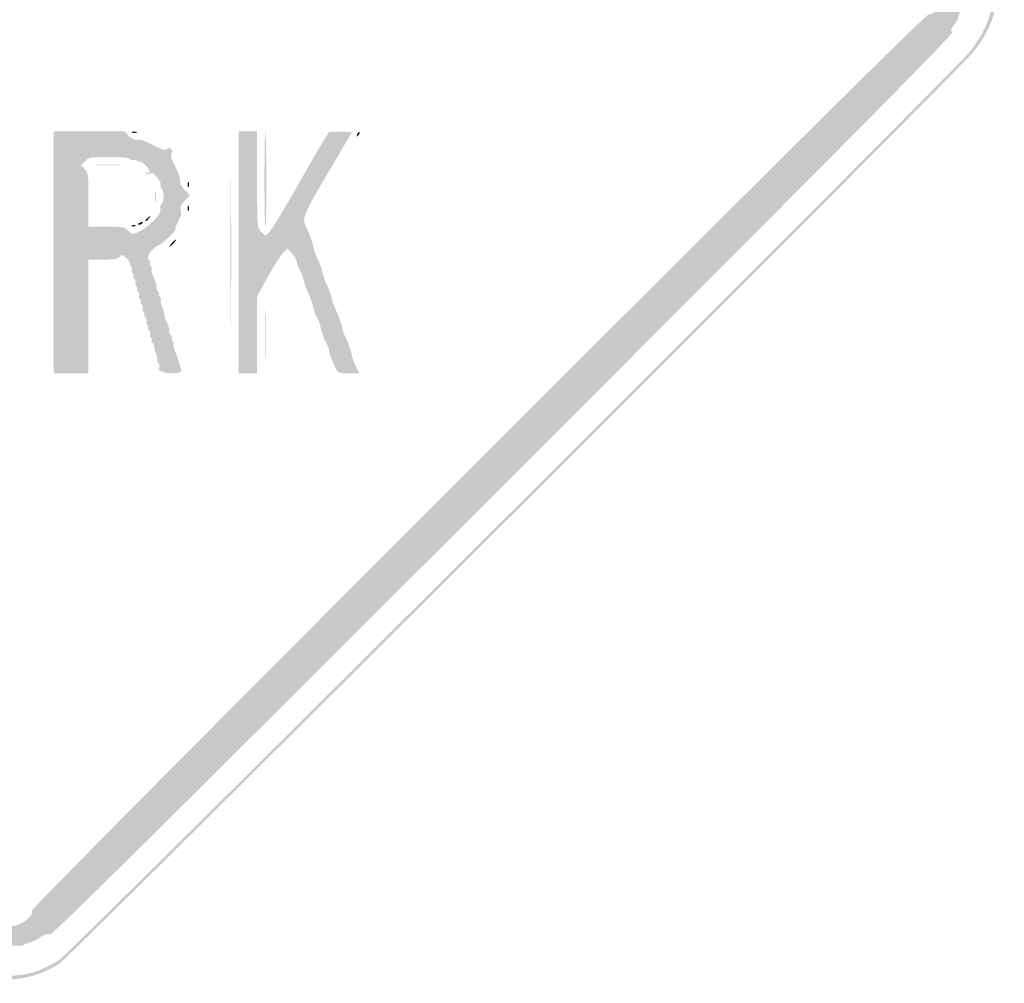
# Model space of a CAD drawing. Header units: inches. Extents: x -25.6 to 25.6, y -25.5 to 25.5.
# Tile 11 of 12: x 0.3 to 25.6, y -25.5 to -0.8. Entities that reach past the tile are written whole.
import ezdxf

# ---------------------------------------------------------------- set-up
doc = ezdxf.new("R2010")
doc.units = ezdxf.units.IN
doc.header["$MEASUREMENT"] = 0

msp = doc.modelspace()

# ---------------------------------------------------------------- hatches: boundary and pattern name
h = msp.add_hatch(color=7)
edge = h.paths.add_edge_path()
edge.add_spline(control_points=[(-0.644, -25.362), (-0.834, -25.31), (-1.112, -25.184), (-1.28, -25.074), (-1.494, -24.934), (-4.857, -21.604), (-13.096, -13.37), (-19.431, -7.041), (-24.718, -1.732), (-24.846, -1.573), (-25.517, -0.737), (-25.628, 0.167), (-25.17, 1.077), (-24.993, 1.429), (-24.691, 1.735), (-13.142, 13.271)], knot_values=[0, 0, 0, 0, 1, 1, 1, 2, 2, 2, 3, 3, 3, 4, 4, 4, 5, 5, 5, 5], degree=3, periodic=0)
edge.add_line((-13.142, 13.271), (-1.296, 25.104))
edge.add_line((-1.296, 25.104), (-0.964, 25.234))
edge.add_spline(control_points=[(-0.964, 25.234), (-0.48, 25.425), (-0.074, 25.482), (0.326, 25.416), (0.675, 25.358), (1.173, 25.164), (1.367, 25.011), (1.432, 24.959), (6.78, 19.624), (13.252, 13.154), (24.562, 1.848), (25.026, 1.377), (25.186, 1.052), (25.627, 0.152), (25.499, -0.775), (24.821, -1.599), (24.358, -2.16), (1.599, -24.863), (1.32, -25.041), (0.713, -25.429), (0.01, -25.544), (-0.644, -25.362)], knot_values=[0, 0, 0, 0, 1, 1, 1, 2, 2, 2, 3, 3, 3, 4, 4, 4, 5, 5, 5, 6, 6, 6, 7, 7, 7, 7], degree=3, periodic=0)
edge = h.paths.add_edge_path(flags=0)
edge.add_spline(control_points=[(0.778, -25.219), (0.933, -25.16), (1.177, -25.038), (1.32, -24.947), (1.599, -24.768), (24.264, -2.16), (24.726, -1.599), (25.405, -0.775), (25.533, 0.152), (25.092, 1.052), (24.932, 1.377), (24.467, 1.849), (13.158, 13.159), (1.527, 24.791), (1.387, 24.93), (1.037, 25.095), (0.364, 25.414), (-0.234, 25.427), (-0.964, 25.14)], knot_values=[0, 0, 0, 0, 1, 1, 1, 2, 2, 2, 3, 3, 3, 4, 4, 4, 5, 5, 5, 6, 6, 6, 6], degree=3, periodic=0)
edge.add_line((-0.964, 25.14), (-1.296, 25.01))
edge.add_line((-1.296, 25.01), (-13.095, 13.224))
edge.add_spline(control_points=[(-13.095, 13.224), (-24.597, 1.734), (-24.899, 1.429), (-25.076, 1.077), (-25.534, 0.167), (-25.423, -0.737), (-24.751, -1.573), (-24.624, -1.732), (-19.358, -7.02), (-13.049, -13.323), (-4.844, -21.522), (-1.494, -24.84), (-1.28, -24.98), (-0.69, -25.364), (0.135, -25.46), (0.778, -25.219)], knot_values=[0, 0, 0, 0, 1, 1, 1, 2, 2, 2, 3, 3, 3, 4, 4, 4, 5, 5, 5, 5], degree=3, periodic=0)
h = msp.add_hatch(color=7)
edge = h.paths.add_edge_path()
edge.add_spline(control_points=[(-0.074, -24.603), (-0.091, -24.574), (-0.164, -24.562), (-0.235, -24.576), (-0.305, -24.591), (-0.383, -24.583), (-0.407, -24.559), (-0.43, -24.535), (-0.495, -24.509), (-0.55, -24.5), (-0.605, -24.492), (-0.734, -24.429), (-0.837, -24.361), (-0.979, -24.267), (-1.038, -24.25), (-1.079, -24.291), (-1.12, -24.332), (-3.971, -21.508), (-12.74, -12.74), (-21.797, -3.683), (-24.333, -1.121), (-24.289, -1.077), (-24.244, -1.033), (-24.258, -0.986), (-24.351, -0.864), (-24.417, -0.778), (-24.458, -0.707), (-24.443, -0.707), (-24.428, -0.707), (-24.442, -0.659), (-24.474, -0.601), (-24.506, -0.543), (-24.535, -0.474), (-24.539, -0.448), (-24.543, -0.422), (-24.55, -0.39), (-24.555, -0.377), (-24.568, -0.343), (-24.57, 0.298), (-24.557, 0.354), (-24.551, 0.379), (-24.543, 0.422), (-24.538, 0.448), (-24.525, 0.534), (-24.28, 0.983), (-24.229, 1.014), (-24.194, 1.036), (-24.196, 1.067), (-24.236, 1.115), (-24.285, 1.174), (-22.46, 3.019), (-12.763, 12.716), (-3.318, 22.162), (-1.22, 24.237), (-1.165, 24.192), (-1.113, 24.148), (-1.082, 24.155), (-1.019, 24.224), (-0.945, 24.306), (-0.772, 24.395), (-0.448, 24.518), (-0.37, 24.547), (-0.169, 24.571), (0, 24.571), (0.169, 24.571), (0.37, 24.547), (0.448, 24.518), (0.754, 24.402), (0.946, 24.307), (0.996, 24.246), (1.038, 24.196), (1.064, 24.194), (1.117, 24.238), (1.173, 24.285), (3.192, 22.288), (12.716, 12.763), (22.241, 3.239), (24.237, 1.22), (24.191, 1.164), (24.147, 1.111), (24.151, 1.084), (24.21, 1.035), (24.282, 0.974), (24.524, 0.544), (24.538, 0.448), (24.543, 0.422), (24.551, 0.379), (24.557, 0.354), (24.57, 0.298), (24.568, -0.343), (24.555, -0.377), (24.55, -0.39), (24.543, -0.422), (24.539, -0.448), (24.535, -0.474), (24.506, -0.543), (24.474, -0.601), (24.442, -0.659), (24.428, -0.707), (24.443, -0.707), (24.458, -0.707), (24.417, -0.778), (24.351, -0.864), (24.258, -0.986), (24.244, -1.033), (24.289, -1.077), (24.333, -1.121), (21.797, -3.683), (12.74, -12.74), (3.971, -21.508), (1.12, -24.332), (1.079, -24.291), (1.038, -24.25), (0.979, -24.267), (0.837, -24.361), (0.734, -24.429), (0.605, -24.492), (0.55, -24.5), (0.495, -24.509), (0.43, -24.535), (0.407, -24.559), (0.383, -24.583), (0.305, -24.591), (0.235, -24.576), (0.164, -24.562), (0.091, -24.574), (0.074, -24.603), (0.056, -24.631), (0.023, -24.654), (0, -24.654), (-0.023, -24.654), (-0.056, -24.631), (-0.074, -24.603)], knot_values=[0, 0, 0, 0, 1, 1, 1, 2, 2, 2, 3, 3, 3, 4, 4, 4, 5, 5, 5, 6, 6, 6, 7, 7, 7, 8, 8, 8, 9, 9, 9, 10, 10, 10, 11, 11, 11, 12, 12, 12, 13, 13, 13, 14, 14, 14, 15, 15, 15, 16, 16, 16, 17, 17, 17, 18, 18, 18, 19, 19, 19, 20, 20, 20, 21, 21, 21, 22, 22, 22, 23, 23, 23, 24, 24, 24, 25, 25, 25, 26, 26, 26, 27, 27, 27, 28, 28, 28, 29, 29, 29, 30, 30, 30, 31, 31, 31, 32, 32, 32, 33, 33, 33, 34, 34, 34, 35, 35, 35, 36, 36, 36, 37, 37, 37, 38, 38, 38, 39, 39, 39, 40, 40, 40, 41, 41, 41, 42, 42, 42, 43, 43, 43, 44, 44, 44, 44], degree=3, periodic=0)
edge = h.paths.add_edge_path(flags=0)
edge.add_spline(control_points=[(0.296, -24.024), (0.496, -23.939), (0.687, -23.734), (0.611, -23.687), (0.575, -23.665), (4.673, -19.533), (12.096, -12.111), (20.323, -3.884), (23.652, -0.583), (23.692, -0.616), (23.762, -0.674), (24.059, -0.35), (24.023, -0.256), (24.01, -0.22), (24.019, -0.179), (24.044, -0.164), (24.097, -0.131), (24.104, 0.11), (24.053, 0.161), (24.019, 0.195), (24.013, 0.216), (24, 0.341), (23.997, 0.373), (21.476, 2.918), (18.399, 5.996), (14.658, 9.737), (12.786, 11.578), (12.752, 11.55), (12.676, 11.487), (0.592, 23.578), (0.661, 23.647), (0.697, 23.683), (0.664, 23.74), (0.543, 23.846), (0.45, 23.928), (0.348, 23.997), (0.317, 24), (0.217, 24.009), (0.167, 24.022), (0.082, 24.061), (0.037, 24.082), (-0.037, 24.082), (-0.082, 24.061), (-0.167, 24.022), (-0.217, 24.009), (-0.317, 24), (-0.348, 23.997), (-0.45, 23.928), (-0.543, 23.846), (-0.664, 23.74), (-0.697, 23.683), (-0.661, 23.647), (-0.592, 23.578), (-12.676, 11.487), (-12.752, 11.55), (-12.786, 11.578), (-14.658, 9.737), (-18.399, 5.996), (-21.476, 2.918), (-23.997, 0.373), (-24, 0.341), (-24.013, 0.216), (-24.019, 0.195), (-24.053, 0.161), (-24.104, 0.11), (-24.097, -0.131), (-24.044, -0.164), (-24.019, -0.179), (-24.009, -0.218), (-24.021, -0.249), (-24.056, -0.341), (-23.76, -0.673), (-23.693, -0.617), (-23.652, -0.583), (-20.436, -3.77), (-12.096, -12.111), (-4.673, -19.533), (-0.575, -23.665), (-0.611, -23.687), (-0.651, -23.712), (-0.636, -23.756), (-0.557, -23.84), (-0.34, -24.076), (0.002, -24.15), (0.296, -24.024)], knot_values=[0, 0, 0, 0, 1, 1, 1, 2, 2, 2, 3, 3, 3, 4, 4, 4, 5, 5, 5, 6, 6, 6, 7, 7, 7, 8, 8, 8, 9, 9, 9, 10, 10, 10, 11, 11, 11, 12, 12, 12, 13, 13, 13, 14, 14, 14, 15, 15, 15, 16, 16, 16, 17, 17, 17, 18, 18, 18, 19, 19, 19, 20, 20, 20, 21, 21, 21, 22, 22, 22, 23, 23, 23, 24, 24, 24, 25, 25, 25, 26, 26, 26, 27, 27, 27, 28, 28, 28, 28], degree=3, periodic=0)
h = msp.add_hatch(color=7)
edge = h.paths.add_edge_path()
edge.add_line((1.179, -6.741), (1.179, -3.63))
edge.add_line((1.179, -3.63), (2.09, -3.63))
edge.add_line((2.09, -3.63), (3.001, -3.63))
edge.add_line((3.001, -3.63), (3.114, -3.75))
edge.add_spline(control_points=[(3.114, -3.75), (3.182, -3.823), (3.261, -3.862), (3.312, -3.849), (3.394, -3.827), (3.519, -3.872), (3.874, -4.05), (3.997, -4.112), (4.061, -4.122), (4.098, -4.086), (4.134, -4.05), (4.165, -4.051), (4.205, -4.092), (4.244, -4.131), (4.246, -4.163), (4.212, -4.198), (4.178, -4.232), (4.195, -4.309), (4.267, -4.451), (4.39, -4.695), (4.444, -4.856), (4.433, -4.944), (4.428, -4.979), (4.483, -5.069), (4.555, -5.144)], knot_values=[0, 0, 0, 0, 1, 1, 1, 2, 2, 2, 3, 3, 3, 4, 4, 4, 5, 5, 5, 6, 6, 6, 7, 7, 7, 8, 8, 8, 8], degree=3, periodic=0)
edge.add_line((4.555, -5.144), (4.685, -5.28))
edge.add_line((4.685, -5.28), (4.552, -5.418))
edge.add_spline(control_points=[(4.552, -5.418), (4.453, -5.521), (4.427, -5.585), (4.448, -5.67), (4.464, -5.733), (4.461, -5.8), (4.442, -5.819), (4.423, -5.838), (4.407, -5.867), (4.406, -5.885), (4.405, -5.902), (4.379, -5.961), (4.349, -6.016), (4.318, -6.071), (4.303, -6.125), (4.314, -6.137), (4.35, -6.173), (4.038, -6.477), (3.88, -6.56), (3.674, -6.668), (3.552, -6.86), (3.63, -6.953), (3.662, -6.992), (3.673, -7.024), (3.653, -7.024), (3.634, -7.024), (3.642, -7.052), (3.671, -7.087), (3.7, -7.122), (3.712, -7.161), (3.699, -7.175), (3.685, -7.188), (3.7, -7.261), (3.731, -7.336), (3.762, -7.41), (3.791, -7.488), (3.797, -7.507), (3.802, -7.527), (3.812, -7.558), (3.818, -7.578), (3.824, -7.597), (3.826, -7.631), (3.822, -7.654), (3.818, -7.676), (3.84, -7.723), (3.87, -7.76), (3.9, -7.796), (3.908, -7.825), (3.889, -7.825), (3.87, -7.825), (3.878, -7.854), (3.906, -7.889), (3.935, -7.923), (3.948, -7.963), (3.935, -7.976), (3.921, -7.99), (3.935, -8.062), (3.966, -8.137), (3.997, -8.212), (4.019, -8.288), (4.015, -8.307), (4.011, -8.325), (4.033, -8.4), (4.062, -8.472), (4.092, -8.544), (4.121, -8.619), (4.127, -8.638), (4.132, -8.658), (4.142, -8.69), (4.148, -8.709), (4.154, -8.729), (4.156, -8.763), (4.152, -8.785), (4.148, -8.807), (4.17, -8.855), (4.2, -8.891), (4.23, -8.927), (4.238, -8.957), (4.219, -8.957), (4.2, -8.957), (4.208, -8.985), (4.236, -9.02), (4.265, -9.055), (4.278, -9.094), (4.264, -9.108), (4.251, -9.121), (4.265, -9.193), (4.296, -9.268), (4.327, -9.343), (4.357, -9.42), (4.362, -9.44), (4.368, -9.459), (4.377, -9.491), (4.384, -9.511), (4.39, -9.53), (4.4, -9.567), (4.406, -9.593), (4.412, -9.619), (4.422, -9.651), (4.428, -9.664), (4.5, -9.821), (4.465, -9.852), (4.221, -9.852), (3.988, -9.852), (3.821, -9.772), (3.896, -9.696), (3.913, -9.68), (3.902, -9.637), (3.873, -9.602), (3.843, -9.566), (3.83, -9.526), (3.844, -9.513), (3.857, -9.499), (3.843, -9.427), (3.812, -9.352), (3.781, -9.277), (3.76, -9.198), (3.765, -9.176), (3.77, -9.153), (3.75, -9.106), (3.72, -9.07), (3.69, -9.033), (3.681, -9.004), (3.701, -9.004), (3.72, -9.004), (3.712, -8.975), (3.683, -8.941), (3.654, -8.906), (3.644, -8.864), (3.661, -8.847), (3.677, -8.831), (3.664, -8.785), (3.631, -8.746), (3.598, -8.706), (3.587, -8.674), (3.606, -8.674), (3.626, -8.674), (3.618, -8.645), (3.589, -8.611), (3.56, -8.576), (3.55, -8.534), (3.566, -8.517), (3.583, -8.501), (3.569, -8.455), (3.536, -8.416), (3.504, -8.376), (3.493, -8.344), (3.512, -8.344), (3.531, -8.344), (3.523, -8.315), (3.495, -8.281), (3.466, -8.246), (3.456, -8.204), (3.472, -8.187), (3.488, -8.171), (3.475, -8.125), (3.442, -8.086), (3.409, -8.046), (3.398, -8.014), (3.418, -8.014), (3.437, -8.014), (3.429, -7.985), (3.4, -7.951), (3.371, -7.916), (3.361, -7.874), (3.378, -7.857), (3.394, -7.841), (3.381, -7.795), (3.348, -7.756), (3.315, -7.716), (3.304, -7.684), (3.323, -7.684), (3.343, -7.684), (3.335, -7.655), (3.306, -7.621), (3.277, -7.586), (3.267, -7.544), (3.283, -7.527), (3.3, -7.511), (3.286, -7.465), (3.254, -7.426), (3.221, -7.386), (3.21, -7.354), (3.229, -7.354), (3.248, -7.354), (3.241, -7.325), (3.212, -7.291), (3.183, -7.256), (3.173, -7.214), (3.189, -7.198), (3.206, -7.181), (3.195, -7.139), (3.166, -7.103), (3.136, -7.068), (3.122, -7.028), (3.135, -7.016), (3.148, -7.003), (3.108, -6.946), (3.047, -6.889), (2.949, -6.797), (2.93, -6.793), (2.877, -6.857), (2.832, -6.911), (2.722, -6.93), (2.446, -6.93)], knot_values=[0, 0, 0, 0, 1, 1, 1, 2, 2, 2, 3, 3, 3, 4, 4, 4, 5, 5, 5, 6, 6, 6, 7, 7, 7, 8, 8, 8, 9, 9, 9, 10, 10, 10, 11, 11, 11, 12, 12, 12, 13, 13, 13, 14, 14, 14, 15, 15, 15, 16, 16, 16, 17, 17, 17, 18, 18, 18, 19, 19, 19, 20, 20, 20, 21, 21, 21, 22, 22, 22, 23, 23, 23, 24, 24, 24, 25, 25, 25, 26, 26, 26, 27, 27, 27, 28, 28, 28, 29, 29, 29, 30, 30, 30, 31, 31, 31, 32, 32, 32, 33, 33, 33, 34, 34, 34, 35, 35, 35, 36, 36, 36, 37, 37, 37, 38, 38, 38, 39, 39, 39, 40, 40, 40, 41, 41, 41, 42, 42, 42, 43, 43, 43, 44, 44, 44, 45, 45, 45, 46, 46, 46, 47, 47, 47, 48, 48, 48, 49, 49, 49, 50, 50, 50, 51, 51, 51, 52, 52, 52, 53, 53, 53, 54, 54, 54, 55, 55, 55, 56, 56, 56, 57, 57, 57, 58, 58, 58, 59, 59, 59, 60, 60, 60, 61, 61, 61, 62, 62, 62, 63, 63, 63, 64, 64, 64, 65, 65, 65, 66, 66, 66, 67, 67, 67, 68, 68, 68, 68], degree=3, periodic=0)
edge.add_line((2.446, -6.93), (2.074, -6.93))
edge.add_line((2.074, -6.93), (2.074, -8.391))
edge.add_line((2.074, -8.391), (2.074, -9.852))
edge.add_line((2.074, -9.852), (1.626, -9.852))
edge.add_line((1.626, -9.852), (1.179, -9.852))
edge.add_line((1.179, -9.852), (1.179, -6.741))
edge = h.paths.add_edge_path(flags=0)
edge.add_spline(control_points=[(3.436, -6.178), (3.62, -6.084), (3.908, -5.793), (3.918, -5.691), (3.921, -5.659), (3.921, -5.608), (3.917, -5.578), (3.913, -5.547), (3.932, -5.509), (3.959, -5.493), (4.022, -5.453), (4.021, -5.153), (3.957, -5.113), (3.929, -5.096), (3.917, -5.053), (3.931, -5.017), (3.945, -4.981), (3.901, -4.887), (3.835, -4.808), (3.743, -4.7), (3.698, -4.677), (3.652, -4.715), (3.608, -4.752), (3.581, -4.75), (3.556, -4.709), (3.535, -4.674), (3.541, -4.665), (3.572, -4.684), (3.69, -4.757), (3.663, -4.624), (3.534, -4.5), (3.457, -4.427), (3.394, -4.385), (3.394, -4.408), (3.394, -4.431), (3.37, -4.426), (3.341, -4.397), (3.312, -4.368), (3.261, -4.355), (3.228, -4.367), (3.195, -4.38), (3.154, -4.368), (3.137, -4.34), (3.118, -4.309), (2.907, -4.29), (2.598, -4.29), (2.128, -4.29), (2.083, -4.298), (1.987, -4.4)], knot_values=[0, 0, 0, 0, 1, 1, 1, 2, 2, 2, 3, 3, 3, 4, 4, 4, 5, 5, 5, 6, 6, 6, 7, 7, 7, 8, 8, 8, 9, 9, 9, 10, 10, 10, 11, 11, 11, 12, 12, 12, 13, 13, 13, 14, 14, 14, 15, 15, 15, 16, 16, 16, 16], degree=3, periodic=0)
edge.add_line((1.987, -4.4), (1.884, -4.51))
edge.add_line((1.884, -4.51), (1.979, -4.596))
edge.add_spline(control_points=[(1.979, -4.596), (2.066, -4.674), (2.074, -4.74), (2.074, -5.381)], knot_values=[0, 0, 0, 0, 1, 1, 1, 1], degree=3, periodic=0)
edge.add_line((2.074, -5.381), (2.074, -6.081))
edge.add_line((2.074, -6.081), (2.538, -6.081))
edge.add_spline(control_points=[(2.538, -6.081), (2.943, -6.081), (3.013, -6.093), (3.088, -6.175), (3.193, -6.292), (3.213, -6.292), (3.436, -6.178)], knot_values=[0, 0, 0, 0, 1, 1, 1, 2, 2, 2, 2], degree=3, periodic=0)
h = msp.add_hatch(color=7)
edge = h.paths.add_edge_path()
edge.add_spline(control_points=[(3.194, -3.646), (3.226, -3.633), (3.279, -3.633), (3.312, -3.646), (3.344, -3.659), (3.318, -3.67), (3.253, -3.67), (3.188, -3.67), (3.161, -3.659), (3.194, -3.646)], knot_values=[0, 0, 0, 0, 1, 1, 1, 2, 2, 2, 3, 3, 3, 3], degree=3, periodic=0)
h = msp.add_hatch(color=7)
edge = h.paths.add_edge_path()
edge.add_line((5.94, -6.741), (5.94, -3.63))
edge.add_line((5.94, -3.63), (6.175, -3.63))
edge.add_line((6.175, -3.63), (6.411, -3.63))
edge.add_line((6.411, -3.63), (6.411, -4.871))
edge.add_spline(control_points=[(6.411, -4.871), (6.411, -6.107), (6.412, -6.112), (6.52, -6.214)], knot_values=[0, 0, 0, 0, 1, 1, 1, 1], degree=3, periodic=0)
edge.add_line((6.52, -6.214), (6.629, -6.317))
edge.add_line((6.629, -6.317), (6.75, -6.187))
edge.add_spline(control_points=[(6.75, -6.187), (6.816, -6.116), (7.173, -5.52), (7.544, -4.863), (7.914, -4.206), (8.243, -3.658), (8.274, -3.646), (8.305, -3.634), (8.448, -3.631), (8.591, -3.639)], knot_values=[0, 0, 0, 0, 1, 1, 1, 2, 2, 2, 3, 3, 3, 3], degree=3, periodic=0)
edge.add_line((8.591, -3.639), (8.852, -3.653))
edge.add_line((8.852, -3.653), (8.228, -4.708))
edge.add_spline(control_points=[(8.228, -4.708), (7.578, -5.807), (7.549, -5.883), (7.693, -6.142), (7.725, -6.199), (7.755, -6.262), (7.759, -6.281), (7.763, -6.301), (7.772, -6.327), (7.778, -6.34), (7.785, -6.353), (7.795, -6.385), (7.802, -6.411), (7.808, -6.437), (7.818, -6.464), (7.823, -6.47), (7.828, -6.477), (7.841, -6.53), (7.852, -6.589), (7.863, -6.648), (7.908, -6.775), (7.951, -6.872), (7.994, -6.969), (8.033, -7.063), (8.039, -7.083), (8.045, -7.102), (8.053, -7.124), (8.059, -7.13), (8.064, -7.136), (8.077, -7.19), (8.088, -7.249), (8.099, -7.308), (8.143, -7.435), (8.186, -7.532), (8.229, -7.628), (8.269, -7.723), (8.275, -7.743), (8.28, -7.762), (8.289, -7.783), (8.294, -7.79), (8.299, -7.796), (8.313, -7.85), (8.324, -7.909), (8.335, -7.968), (8.379, -8.095), (8.422, -8.192), (8.465, -8.288), (8.505, -8.383), (8.51, -8.403), (8.516, -8.422), (8.526, -8.449), (8.532, -8.462), (8.539, -8.475), (8.55, -8.506), (8.556, -8.532), (8.562, -8.558), (8.572, -8.585), (8.577, -8.591), (8.582, -8.598), (8.596, -8.652), (8.607, -8.713), (8.618, -8.773), (8.653, -8.869), (8.684, -8.925), (8.716, -8.981), (8.745, -9.043), (8.749, -9.063), (8.753, -9.082), (8.762, -9.109), (8.768, -9.122), (8.775, -9.135), (8.785, -9.166), (8.792, -9.192), (8.798, -9.218), (8.808, -9.245), (8.813, -9.251), (8.818, -9.258), (8.832, -9.316), (8.844, -9.381), (8.855, -9.446), (8.904, -9.578), (8.952, -9.676)], knot_values=[0, 0, 0, 0, 1, 1, 1, 2, 2, 2, 3, 3, 3, 4, 4, 4, 5, 5, 5, 6, 6, 6, 7, 7, 7, 8, 8, 8, 9, 9, 9, 10, 10, 10, 11, 11, 11, 12, 12, 12, 13, 13, 13, 14, 14, 14, 15, 15, 15, 16, 16, 16, 17, 17, 17, 18, 18, 18, 19, 19, 19, 20, 20, 20, 21, 21, 21, 22, 22, 22, 23, 23, 23, 24, 24, 24, 25, 25, 25, 26, 26, 26, 27, 27, 27, 27], degree=3, periodic=0)
edge.add_line((8.952, -9.676), (9.039, -9.852))
edge.add_line((9.039, -9.852), (8.763, -9.852))
edge.add_spline(control_points=[(8.763, -9.852), (8.489, -9.852), (8.486, -9.851), (8.408, -9.676), (8.364, -9.578), (8.324, -9.483), (8.319, -9.463), (8.313, -9.444), (8.304, -9.423), (8.299, -9.416), (8.294, -9.41), (8.281, -9.355), (8.269, -9.295), (8.258, -9.235), (8.223, -9.139), (8.192, -9.083), (8.161, -9.026), (8.132, -8.964), (8.128, -8.945), (8.123, -8.925), (8.115, -8.899), (8.108, -8.886), (8.102, -8.873), (8.091, -8.841), (8.085, -8.815), (8.078, -8.789), (8.069, -8.763), (8.063, -8.756), (8.058, -8.75), (8.045, -8.695), (8.034, -8.635), (8.023, -8.575), (7.988, -8.479), (7.956, -8.423), (7.925, -8.366), (7.896, -8.304), (7.892, -8.285), (7.888, -8.265), (7.88, -8.244), (7.875, -8.238), (7.87, -8.231), (7.856, -8.178), (7.845, -8.119), (7.835, -8.06), (7.79, -7.932), (7.747, -7.836), (7.704, -7.739), (7.664, -7.644), (7.659, -7.625), (7.653, -7.606), (7.644, -7.584), (7.639, -7.578), (7.634, -7.571), (7.621, -7.517), (7.609, -7.456), (7.598, -7.396), (7.563, -7.301), (7.532, -7.244), (7.501, -7.188), (7.472, -7.126), (7.468, -7.106), (7.463, -7.087), (7.456, -7.066), (7.45, -7.059), (7.445, -7.053), (7.434, -7.008), (7.424, -6.96), (7.415, -6.912), (7.36, -6.821), (7.302, -6.759)], knot_values=[0, 0, 0, 0, 1, 1, 1, 2, 2, 2, 3, 3, 3, 4, 4, 4, 5, 5, 5, 6, 6, 6, 7, 7, 7, 8, 8, 8, 9, 9, 9, 10, 10, 10, 11, 11, 11, 12, 12, 12, 13, 13, 13, 14, 14, 14, 15, 15, 15, 16, 16, 16, 17, 17, 17, 18, 18, 18, 19, 19, 19, 20, 20, 20, 21, 21, 21, 22, 22, 22, 23, 23, 23, 23], degree=3, periodic=0)
edge.add_line((7.302, -6.759), (7.196, -6.646))
edge.add_line((7.196, -6.646), (7.084, -6.751))
edge.add_spline(control_points=[(7.084, -6.751), (7.022, -6.809), (6.846, -7.085), (6.692, -7.366)], knot_values=[0, 0, 0, 0, 1, 1, 1, 1], degree=3, periodic=0)
edge.add_line((6.692, -7.366), (6.411, -7.875))
edge.add_line((6.411, -7.875), (6.411, -8.864))
edge.add_line((6.411, -8.864), (6.411, -9.852))
edge.add_line((6.411, -9.852), (6.175, -9.852))
edge.add_line((6.175, -9.852), (5.94, -9.852))
edge.add_line((5.94, -9.852), (5.94, -6.741))
h = msp.add_hatch(color=7)
edge = h.paths.add_edge_path()
edge.add_spline(control_points=[(6.6, -4.879), (6.6, -4.183), (6.61, -3.624), (6.622, -3.636), (6.654, -3.668), (6.658, -6.086), (6.626, -6.117), (6.612, -6.132), (6.6, -5.575), (6.6, -4.879)], knot_values=[0, 0, 0, 0, 1, 1, 1, 2, 2, 2, 3, 3, 3, 3], degree=3, periodic=0)
h = msp.add_hatch(color=7)
edge = h.paths.add_edge_path()
edge.add_spline(control_points=[(8.983, -3.71), (9.001, -3.664), (9.027, -3.638), (9.042, -3.652), (9.056, -3.667), (9.042, -3.705), (9.01, -3.737), (8.963, -3.783), (8.958, -3.777), (8.983, -3.71)], knot_values=[0, 0, 0, 0, 1, 1, 1, 2, 2, 2, 3, 3, 3, 3], degree=3, periodic=0)
h = msp.add_hatch(color=7)
edge = h.paths.add_edge_path()
edge.add_spline(control_points=[(2.322, -4.491), (2.471, -4.481), (2.715, -4.481), (2.864, -4.491), (3.013, -4.5), (2.891, -4.508), (2.593, -4.508), (2.295, -4.508), (2.173, -4.5), (2.322, -4.491)], knot_values=[0, 0, 0, 0, 1, 1, 1, 2, 2, 2, 3, 3, 3, 3], degree=3, periodic=0)
h = msp.add_hatch(color=7)
edge = h.paths.add_edge_path()
edge.add_spline(control_points=[(5.726, -6.741), (5.726, -5.017), (5.732, -4.312), (5.739, -5.174), (5.747, -6.036), (5.747, -7.446), (5.739, -8.309), (5.732, -9.171), (5.726, -8.465), (5.726, -6.741)], knot_values=[0, 0, 0, 0, 1, 1, 1, 2, 2, 2, 3, 3, 3, 3], degree=3, periodic=0)
h = msp.add_hatch(color=7)
edge = h.paths.add_edge_path()
edge.add_spline(control_points=[(4.627, -4.997), (4.627, -4.932), (4.638, -4.906), (4.651, -4.938), (4.664, -4.97), (4.664, -5.023), (4.651, -5.056), (4.638, -5.088), (4.627, -5.062), (4.627, -4.997)], knot_values=[0, 0, 0, 0, 1, 1, 1, 2, 2, 2, 3, 3, 3, 3], degree=3, periodic=0)
h = msp.add_hatch(color=7)
edge = h.paths.add_edge_path()
edge.add_spline(control_points=[(3.785, -5.303), (3.785, -5.174), (3.794, -5.126), (3.805, -5.198), (3.816, -5.27), (3.816, -5.376), (3.804, -5.434), (3.793, -5.492), (3.784, -5.433), (3.785, -5.303)], knot_values=[0, 0, 0, 0, 1, 1, 1, 2, 2, 2, 3, 3, 3, 3], degree=3, periodic=0)
h = msp.add_hatch(color=7)
edge = h.paths.add_edge_path()
edge.add_spline(control_points=[(4.627, -5.61), (4.627, -5.545), (4.638, -5.518), (4.651, -5.551), (4.664, -5.583), (4.664, -5.636), (4.651, -5.669), (4.638, -5.701), (4.627, -5.675), (4.627, -5.61)], knot_values=[0, 0, 0, 0, 1, 1, 1, 2, 2, 2, 3, 3, 3, 3], degree=3, periodic=0)
h = msp.add_hatch(color=7)
edge = h.paths.add_edge_path()
edge.add_spline(control_points=[(3.536, -5.922), (3.536, -5.912), (3.573, -5.875), (3.618, -5.839), (3.693, -5.781), (3.694, -5.782), (3.636, -5.857), (3.574, -5.936), (3.536, -5.961), (3.536, -5.922)], knot_values=[0, 0, 0, 0, 1, 1, 1, 2, 2, 2, 3, 3, 3, 3], degree=3, periodic=0)
h = msp.add_hatch(color=7)
edge = h.paths.add_edge_path()
edge.add_spline(control_points=[(3.197, -6.049), (3.231, -6.035), (3.271, -6.037), (3.287, -6.053), (3.303, -6.068), (3.275, -6.079), (3.225, -6.077), (3.17, -6.075), (3.159, -6.064), (3.197, -6.049)], knot_values=[0, 0, 0, 0, 1, 1, 1, 2, 2, 2, 3, 3, 3, 3], degree=3, periodic=0)
h = msp.add_hatch(color=7)
edge = h.paths.add_edge_path()
edge.add_spline(control_points=[(3.347, -6.015), (3.347, -6.005), (3.38, -5.984), (3.42, -5.969), (3.462, -5.953), (3.481, -5.961), (3.464, -5.987), (3.437, -6.032), (3.347, -6.054), (3.347, -6.015)], knot_values=[0, 0, 0, 0, 1, 1, 1, 2, 2, 2, 3, 3, 3, 3], degree=3, periodic=0)
h = msp.add_hatch(color=7)
edge = h.paths.add_edge_path()
edge.add_spline(control_points=[(4.219, -6.505), (4.266, -6.454), (4.315, -6.411), (4.328, -6.411), (4.341, -6.411), (4.313, -6.454), (4.266, -6.505), (4.219, -6.557), (4.17, -6.6), (4.157, -6.6), (4.144, -6.6), (4.172, -6.557), (4.219, -6.505)], knot_values=[0, 0, 0, 0, 1, 1, 1, 2, 2, 2, 3, 3, 3, 4, 4, 4, 4], degree=3, periodic=0)
h = msp.add_hatch(color=7)
edge = h.paths.add_edge_path()
edge.add_spline(control_points=[(6.62, -8.839), (6.62, -8.268), (6.627, -8.042), (6.635, -8.335), (6.643, -8.628), (6.643, -9.094), (6.635, -9.372), (6.626, -9.649), (6.62, -9.409), (6.62, -8.839)], knot_values=[0, 0, 0, 0, 1, 1, 1, 2, 2, 2, 3, 3, 3, 3], degree=3, periodic=0)

doc.saveas('drawing.dxf')
